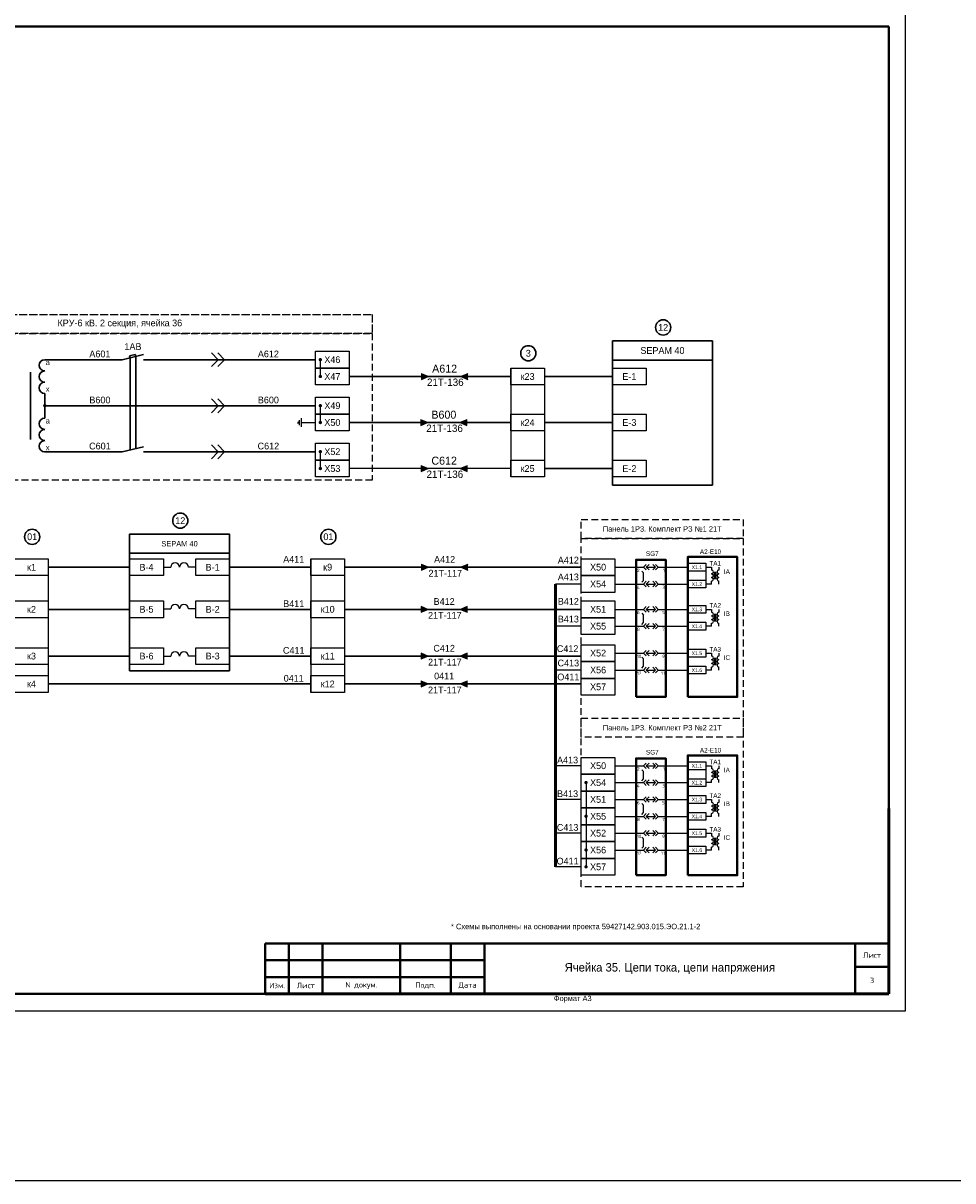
# Model space of a CAD drawing. Header units: millimetres. Extents: x 4897 to 12009, y -3017 to 2708.
# Tile 9 of 86: x 6216 to 6491, y -712 to -368. Entities that reach past the tile are written whole.
import ezdxf
from ezdxf.enums import TextEntityAlignment as Align

# ---------------------------------------------------------------- set-up
doc = ezdxf.new("R2010")
doc.units = ezdxf.units.MM
doc.linetypes.add('ACAD_ISO02W100', pattern=[15, 12, -3])
doc.linetypes.add('JIS_02_2.0', pattern=[3, 2, -1])
for name, color, linetype, lineweight in [('EPLAN300', 7, 'Continuous', 20), ('EPLAN420', 7, 'Continuous', 30), ('основная 0.5', 7, 'Continuous', 50)]:
    doc.layers.add(name, color=color, linetype=linetype, lineweight=lineweight)
doc.styles.add('GOST 2.304 type A', font='isocpeur.ttf')
doc.styles.add('SIMPLEX', font='txt', dxfattribs={"height": 5})
doc.styles.get("Standard").update_dxf_attribs({"font": 'arial.ttf'})

# ---------------------------------------------------------------- blocks, each defined once
blk = doc.blocks.new('EPLSYM_LibraryЭКРА_Э4_Symbol32_Variant0_Placement1')
at = {"layer": 'EPLAN300', "color": 0, "linetype": 'Continuous', "lineweight": 25, "ltscale": 4.8}
for p, q in [((-8, 0), (-4, 0)), ((-2.5, 0), (2.5, 0)), ((4, 0), (8, 0))]:
    blk.add_line(p, q, dxfattribs=at)
for points in [[(-2.5, 1.5), (-4, 0), (-2.5, -1.5)], [(-1, 1.5), (-2.5, 0), (-1, -1.5)], [(1, 1.5), (2.5, 0), (1, -1.5)], [(2.5, 1.5), (4, 0), (2.5, -1.5)]]:
    blk.add_lwpolyline(points, dxfattribs=at)
at = {"color": 0}
blk.add_attdef('17_20029[1]', text='', height=1.28, dxfattribs=at).set_placement((-7.5, 1.95), align=Align.BOTTOM_RIGHT)
blk.add_attdef('17_20028[1]', text='', height=1.77, dxfattribs=at).set_placement((-7.5, 0), align=Align.TOP_LEFT)
blk.add_attdef('17_20028[2]', text='', height=1.77, dxfattribs=at).set_placement((7.5, 0), align=Align.TOP_RIGHT)
blk.add_attdef('17_20029[2]', text='', height=1.28, dxfattribs=at).set_placement((7.5, 1.95), align=Align.BOTTOM_LEFT)
blk = doc.blocks.new('EPLSYM_LibraryЭКРА_Э4_Symbol32_Variant2_Placement1')
at = {"layer": 'EPLAN300', "color": 0, "linetype": 'Continuous', "lineweight": 25, "ltscale": 4.8}
for p, q in [((-5, 7), (-4, 6)), ((-8, 0), (-4, 0)), ((-5, 1), (-4, 2)), ((-4, 2), (-4, 6)), ((-2.5, 0), (2.5, 0)), ((4, 0), (8, 0))]:
    blk.add_line(p, q, dxfattribs=at)
for points in [[(-2.5, 1.5), (-4, 0), (-2.5, -1.5)], [(-1, 1.5), (-2.5, 0), (-1, -1.5)], [(1, 1.5), (2.5, 0), (1, -1.5)], [(2.5, 1.5), (4, 0), (2.5, -1.5)]]:
    blk.add_lwpolyline(points, dxfattribs=at)
at = {"color": 0}
blk.add_attdef('17_20029[1]', text='', height=1.28, dxfattribs=at).set_placement((-7.5, 1.95), align=Align.BOTTOM_RIGHT)
blk.add_attdef('17_20028[1]', text='', height=1.77, dxfattribs=at).set_placement((-7.5, 0), align=Align.TOP_LEFT)
blk.add_attdef('17_20028[2]', text='', height=1.77, dxfattribs=at).set_placement((7.5, 0), align=Align.TOP_RIGHT)
blk.add_attdef('17_20029[2]', text='', height=1.28, dxfattribs=at).set_placement((7.5, 1.95), align=Align.BOTTOM_LEFT)

msp = doc.modelspace()

# ---------------------------------------------------------------- hatches: boundary and pattern name
h = msp.add_hatch(color=256)
h.dxf.hatch_style = 1
h.paths.add_polyline_path([(6333.62, -473.94), (6335.84, -472.99), (6333.62, -472.04)])
h = msp.add_hatch(color=256)
h.dxf.hatch_style = 1
h.paths.add_polyline_path([(6347.54, -472.04), (6345.32, -472.99), (6347.54, -473.94)])
h = msp.add_hatch(color=256)
h.dxf.hatch_style = 1
h.paths.add_polyline_path([(6333.39, -487.59), (6335.61, -486.64), (6333.39, -485.7)])
h = msp.add_hatch(color=256)
h.dxf.hatch_style = 1
h.paths.add_polyline_path([(6347.31, -485.7), (6345.09, -486.64), (6347.31, -487.59)])
h = msp.add_hatch(color=256)
h.dxf.hatch_style = 1
h.paths.add_polyline_path([(6333.48, -501.24), (6335.7, -500.29), (6333.48, -499.35)])
h = msp.add_hatch(color=256)
h.dxf.hatch_style = 1
h.paths.add_polyline_path([(6347.4, -499.35), (6345.18, -500.29), (6347.4, -501.24)])
h = msp.add_hatch(color=256)
h.dxf.hatch_style = 1
h.paths.add_polyline_path([(6333.62, -530.51), (6335.84, -529.56), (6333.62, -528.61)])
h = msp.add_hatch(color=256)
h.dxf.hatch_style = 1
h.paths.add_polyline_path([(6347.54, -528.61), (6345.32, -529.56), (6347.54, -530.51)])
h = msp.add_hatch(color=256)
h.dxf.hatch_style = 1
h.paths.add_polyline_path([(6333.48, -543.01), (6335.7, -542.06), (6333.48, -541.11)])
h = msp.add_hatch(color=256)
h.dxf.hatch_style = 1
h.paths.add_polyline_path([(6347.4, -541.11), (6345.18, -542.06), (6347.4, -543.01)])
h = msp.add_hatch(color=256)
h.dxf.hatch_style = 1
h.paths.add_polyline_path([(6333.48, -556.89), (6335.7, -555.94), (6333.48, -554.99)])
h = msp.add_hatch(color=256)
h.dxf.hatch_style = 1
h.paths.add_polyline_path([(6347.4, -554.99), (6345.18, -555.94), (6347.4, -556.89)])
h = msp.add_hatch(color=256)
h.dxf.hatch_style = 1
h.paths.add_polyline_path([(6333.48, -565.13), (6335.7, -564.19), (6333.48, -563.24)])
h = msp.add_hatch(color=256)
h.dxf.hatch_style = 1
h.paths.add_polyline_path([(6347.4, -563.24), (6345.18, -564.19), (6347.4, -565.13)])

# ---------------------------------------------------------------- linework, layer by layer
for p, q in [((6477.29, -661.2), (6477.29, -364.15)), ((6477.29, -661.2), (6477.29, -364.15)), ((6273.4, -467.99), (6271.43, -465.93)), ((6275.29, -467.99), (6273.33, -465.93)), ((6271.43, -470.05), (6273.4, -467.99)), ((6273.33, -470.05), (6275.29, -467.99)), ((6303.71, -467.97), (6303.71, -472.97)), ((6360.2, -470.49), (6360.2, -502.79)), ((6370.2, -470.49), (6370.2, -502.79)), ((6333.62, -472.04), (6335.84, -472.99)), ((6335.84, -472.99), (6333.62, -473.94)), ((6345.32, -472.99), (6347.54, -472.04)), ((6347.54, -473.94), (6345.32, -472.99)), ((6273.4, -481.65), (6271.43, -479.58)), ((6275.29, -481.65), (6273.33, -479.58)), ((6271.43, -483.71), (6273.4, -481.65)), ((6273.33, -483.71), (6275.29, -481.65)), ((6303.71, -481.62), (6303.71, -486.62)), ((6297.26, -486.39), (6297, -486.64)), ((6297.26, -486.89), (6297, -486.64)), ((6297.26, -486.39), (6297.26, -486.89)), ((6297.48, -485.89), (6297.48, -487.39)), ((6297.98, -485.39), (6297.98, -487.89)), ((6298.26, -486.64), (6302.28, -486.64)), ((6333.39, -485.7), (6335.61, -486.64)), ((6335.61, -486.64), (6333.39, -487.59)), ((6345.09, -486.64), (6347.31, -485.7)), ((6347.31, -487.59), (6345.09, -486.64)), ((6273.4, -495.3), (6271.43, -493.24)), ((6275.29, -495.3), (6273.33, -493.24)), ((6271.43, -497.36), (6273.4, -495.3)), ((6273.33, -497.36), (6275.29, -495.3)), ((6303.71, -495.28), (6303.71, -500.28)), ((6333.48, -499.35), (6335.7, -500.29)), ((6335.7, -500.29), (6333.48, -501.24)), ((6345.18, -500.29), (6347.4, -499.35)), ((6347.4, -501.24), (6345.18, -500.29)), ((6223.02, -527.06), (6223.02, -566.69)), ((6300.89, -527.06), (6300.89, -566.69)), ((6310.89, -527.06), (6310.89, -566.69)), ((6333.62, -528.61), (6335.84, -529.56)), ((6345.32, -529.56), (6347.54, -528.61)), ((6335.84, -529.56), (6333.62, -530.51)), ((6347.54, -530.51), (6345.32, -529.56)), ((6391.11, -529.56), (6397.4, -529.56)), ((6406.16, -529.56), (6412.72, -529.56)), ((6418.11, -530.72), (6418.11, -533.39)), ((6381.11, -534.56), (6373.46, -534.56)), ((6391.11, -534.56), (6397.4, -534.56)), ((6406.16, -534.56), (6412.72, -534.56)), ((6333.48, -541.11), (6335.7, -542.06)), ((6335.7, -542.06), (6333.48, -543.01)), ((6345.18, -542.06), (6347.4, -541.11)), ((6347.4, -543.01), (6345.18, -542.06)), ((6391.11, -542.06), (6397.4, -542.06)), ((6406.16, -542.06), (6412.72, -542.06)), ((6381.11, -547.06), (6373.46, -547.06)), ((6391.11, -547.06), (6397.4, -547.06)), ((6406.16, -547.06), (6412.72, -547.06)), ((6333.48, -554.99), (6335.7, -555.94)), ((6335.7, -555.94), (6333.48, -556.89)), ((6345.18, -555.94), (6347.4, -554.99)), ((6347.4, -556.89), (6345.18, -555.94)), ((6391.11, -555.06), (6397.4, -555.06)), ((6406.16, -555.06), (6412.72, -555.06)), ((6333.48, -563.24), (6335.7, -564.19)), ((6345.18, -564.19), (6347.4, -563.24)), ((6381.11, -560.06), (6373.46, -560.06)), ((6391.11, -560.06), (6397.4, -560.06)), ((6406.16, -560.06), (6412.72, -560.06)), ((6335.7, -564.19), (6333.48, -565.13)), ((6347.4, -565.13), (6345.18, -564.19)), ((6381.11, -588.47), (6373.46, -588.47)), ((6391.11, -588.47), (6397.4, -588.47)), ((6406.16, -588.47), (6412.72, -588.47)), ((6418.11, -589.63), (6418.11, -592.3)), ((6382.54, -593.45), (6382.54, -618.45)), ((6391.11, -593.47), (6397.4, -593.47)), ((6406.16, -593.47), (6412.72, -593.47)), ((6381.11, -598.47), (6373.46, -598.47)), ((6391.11, -598.47), (6397.4, -598.47)), ((6406.16, -598.47), (6412.72, -598.47)), ((6391.11, -603.47), (6397.4, -603.47)), ((6406.16, -603.47), (6412.72, -603.47)), ((6381.11, -608.47), (6373.46, -608.47)), ((6391.11, -608.47), (6397.4, -608.47)), ((6406.16, -608.47), (6412.72, -608.47)), ((6391.11, -613.47), (6397.4, -613.47)), ((6406.16, -613.47), (6412.72, -613.47)), ((6381.11, -618.47), (6373.46, -618.47)), ((6057.28, -661.2), (6477.29, -661.2))]:
    msp.add_line(p, q)
at = {"lineweight": 40}
for p, q in [((6077.28, -369.15), (6472.38, -369.15)), ((6472.38, -369.15), (6472.38, -656.15)), ((6287.38, -641.16), (6352.38, -641.16)), ((6462.38, -641.15), (6462.38, -656.15)), ((6287.38, -646.16), (6352.38, -646.16)), ((6462.38, -648.15), (6472.38, -648.15)), ((6287.38, -651.16), (6352.38, -651.16)), ((6077.28, -656.15), (6472.38, -656.15))]:
    msp.add_line(p, q, dxfattribs=at)
at = {"lineweight": 30}
for p, q in [((6244.95, -467.99), (6251.3, -466.47)), ((6247.12, -466.83), (6248.81, -466.41)), ((6247.12, -466.83), (6247.27, -467.44)), ((6248.81, -466.41), (6248.97, -467.03)), ((6248.97, -467.03), (6248.97, -494.36)), ((6247.27, -467.44), (6247.27, -494.76)), ((6217.72, -471.65), (6217.72, -491.68)), ((6390.39, -472.99), (6370.2, -472.99)), ((6221.98, -478.01), (6221.98, -485.32)), ((6390.39, -486.64), (6370.2, -486.64)), ((6244.95, -495.32), (6251.3, -493.8)), ((6390.39, -500.29), (6370.2, -500.29)), ((6223.02, -564.19), (6300.89, -564.19)), ((6310.89, -564.19), (6381.11, -564.19))]:
    msp.add_line(p, q, dxfattribs=at)
at = {"color": 40, "lineweight": 30, "true_color": 0xf8d731}
for p, q in [((6221.98, -467.99), (6244.95, -467.99)), ((6251.3, -467.99), (6302.28, -467.99)), ((6360.2, -472.99), (6312.28, -472.99)), ((6223.02, -529.56), (6247.14, -529.56)), ((6276.76, -529.56), (6300.89, -529.56)), ((6310.89, -529.56), (6381.11, -529.56))]:
    msp.add_line(p, q, dxfattribs=at)
at = {"color": 3, "lineweight": 30}
for p, q in [((6221.98, -481.66), (6302.28, -481.64)), ((6360.2, -486.64), (6312.28, -486.64)), ((6223.02, -542.06), (6247.14, -542.06)), ((6276.76, -542.06), (6300.89, -542.06)), ((6310.89, -542.06), (6381.11, -542.06))]:
    msp.add_line(p, q, dxfattribs=at)
at = {"color": 1, "lineweight": 30}
for p, q in [((6221.85, -495.33), (6244.95, -495.32)), ((6251.3, -495.32), (6302.28, -495.29)), ((6360.2, -500.16), (6312.28, -500.29)), ((6223.02, -555.94), (6247.14, -555.94)), ((6276.76, -555.94), (6300.89, -555.94)), ((6310.89, -555.94), (6381.11, -555.94))]:
    msp.add_line(p, q, dxfattribs=at)
at = {"color": 1}
msp.add_line((6390.39, -505.17), (6390.39, -502.79), dxfattribs=at)
at = {"linetype": 'Continuous', "lineweight": 25, "ltscale": 4.8}
for p, q in [((6257.14, -529.56), (6259.32, -529.56)), ((6257.14, -529.56), (6259.32, -529.56)), ((6266.76, -529.56), (6264.57, -529.56)), ((6418.11, -529.56), (6419.75, -529.56)), ((6419.75, -529.56), (6419.75, -530.42)), ((6419.75, -529.56), (6419.75, -530.42)), ((6421.94, -529.56), (6421.94, -530.42)), ((6421.94, -529.56), (6421.94, -530.42)), ((6419.75, -534.56), (6418.11, -534.56)), ((6419.75, -534.56), (6419.75, -533.7)), ((6421.94, -534.56), (6421.94, -533.7)), ((6257.14, -541.94), (6259.32, -541.94)), ((6257.14, -541.94), (6259.32, -541.94)), ((6266.76, -541.94), (6264.57, -541.94)), ((6418.11, -542.06), (6419.75, -542.06)), ((6419.75, -542.06), (6419.75, -542.92)), ((6419.75, -542.06), (6419.75, -542.92)), ((6421.94, -542.06), (6421.94, -542.92)), ((6421.94, -542.06), (6421.94, -542.92)), ((6419.75, -547.06), (6418.11, -547.06)), ((6419.75, -547.06), (6419.75, -546.2)), ((6421.94, -547.06), (6421.94, -546.2)), ((6257.14, -555.94), (6259.32, -555.94)), ((6257.14, -555.94), (6259.32, -555.94)), ((6266.76, -555.94), (6264.57, -555.94)), ((6418.11, -555.06), (6419.75, -555.06)), ((6419.75, -555.06), (6419.75, -555.92)), ((6419.75, -555.06), (6419.75, -555.92)), ((6421.94, -555.06), (6421.94, -555.92)), ((6421.94, -555.06), (6421.94, -555.92)), ((6419.75, -560.06), (6419.75, -559.21)), ((6421.94, -560.06), (6421.94, -559.21)), ((6419.75, -560.06), (6418.11, -560.06)), ((6418.11, -588.47), (6419.75, -588.47)), ((6419.75, -588.47), (6419.75, -589.33)), ((6419.75, -588.47), (6419.75, -589.33)), ((6421.94, -588.47), (6421.94, -589.33)), ((6421.94, -588.47), (6421.94, -589.33)), ((6419.75, -593.47), (6418.11, -593.47)), ((6419.75, -593.47), (6419.75, -592.61)), ((6421.94, -593.47), (6421.94, -592.61)), ((6418.11, -598.47), (6419.75, -598.47)), ((6419.75, -598.47), (6419.75, -599.33)), ((6419.75, -598.47), (6419.75, -599.33)), ((6421.94, -598.47), (6421.94, -599.33)), ((6421.94, -598.47), (6421.94, -599.33)), ((6419.75, -603.47), (6418.11, -603.47)), ((6419.75, -603.47), (6419.75, -602.61)), ((6421.94, -603.47), (6421.94, -602.61)), ((6418.11, -608.47), (6419.75, -608.47)), ((6419.75, -608.47), (6419.75, -609.33)), ((6419.75, -608.47), (6419.75, -609.33)), ((6421.94, -608.47), (6421.94, -609.33)), ((6421.94, -608.47), (6421.94, -609.33)), ((6419.75, -613.47), (6418.11, -613.47)), ((6419.75, -613.47), (6419.75, -612.61)), ((6421.94, -613.47), (6421.94, -612.61))]:
    msp.add_line(p, q, dxfattribs=at)
at = {"linetype": 'Continuous', "lineweight": 50, "ltscale": 4.8}
for p, q in [((6420.85, -530.94), (6420.85, -533.13)), ((6420.85, -530.94), (6420.85, -533.13)), ((6420.85, -543.44), (6420.85, -545.63)), ((6420.85, -543.44), (6420.85, -545.63)), ((6420.85, -556.45), (6420.85, -558.64)), ((6420.85, -556.45), (6420.85, -558.64)), ((6420.85, -589.85), (6420.85, -592.04)), ((6420.85, -589.85), (6420.85, -592.04)), ((6420.85, -599.85), (6420.85, -602.04)), ((6420.85, -599.85), (6420.85, -602.04)), ((6420.85, -609.85), (6420.85, -612.04)), ((6420.85, -609.85), (6420.85, -612.04))]:
    msp.add_line(p, q, dxfattribs=at)
at = {"lineweight": 50}
msp.add_line((6373.46, -534.56), (6373.46, -618.47), dxfattribs=at)
at = {"color": 9, "true_color": 0xd19cc7}
msp.add_lwpolyline([(5136.09, -194.91), (9658.66, -194.91), (9658.66, -711.61), (5136.09, -711.61)], close=True, dxfattribs=at)
at = {"color": 32, "linetype": 'ACAD_ISO02W100', "ltscale": 0.2, "true_color": 0xcd6928}
msp.add_lwpolyline([(6169.37, -454.54), (6169.37, -454.54), (6319.09, -454.54), (6319.09, -460.22), (6169.37, -460.22), (6169.37, -454.54)], dxfattribs=at)
at = {"color": 32, "linetype": 'JIS_02_2.0', "true_color": 0xcd6928}
for points in [[(6169.37, -460.22), (6319.09, -460.22), (6319.09, -503.77), (6169.37, -503.77)], [(6381.11, -521.05), (6429.16, -521.05), (6429.16, -624.37), (6381.11, -624.37)]]:
    msp.add_lwpolyline(points, close=True, dxfattribs=at)
at = {"lineweight": 30}
for points in [[(6390.39, -462.44), (6390.39, -462.44), (6420.01, -462.44), (6420.01, -468.12), (6390.39, -468.12), (6390.39, -462.44)], [(6247.14, -519.75), (6247.14, -519.75), (6276.76, -519.75), (6276.76, -525.44), (6247.14, -525.44), (6247.14, -519.75)]]:
    msp.add_lwpolyline(points, dxfattribs=at)
for points in [[(6312.28, -470.49), (6302.28, -470.49), (6302.28, -465.49), (6312.28, -465.49)], [(6312.28, -475.49), (6302.28, -475.49), (6302.28, -470.49), (6312.28, -470.49)], [(6370.2, -475.49), (6360.2, -475.49), (6360.2, -470.49), (6370.2, -470.49)], [(6400.39, -475.49), (6390.39, -475.49), (6390.39, -470.49), (6400.39, -470.49)], [(6312.28, -484.14), (6302.28, -484.14), (6302.28, -479.14), (6312.28, -479.14)], [(6312.28, -489.14), (6302.28, -489.14), (6302.28, -484.14), (6312.28, -484.14)], [(6370.2, -489.14), (6360.2, -489.14), (6360.2, -484.14), (6370.2, -484.14)], [(6400.39, -489.14), (6390.39, -489.14), (6390.39, -484.14), (6400.39, -484.14)], [(6312.28, -497.79), (6302.28, -497.79), (6302.28, -492.79), (6312.28, -492.79)], [(6312.28, -502.79), (6302.28, -502.79), (6302.28, -497.79), (6312.28, -497.79)], [(6370.2, -502.79), (6360.2, -502.79), (6360.2, -497.79), (6370.2, -497.79)], [(6400.39, -502.79), (6390.39, -502.79), (6390.39, -497.79), (6400.39, -497.79)], [(6223.02, -532.06), (6213.02, -532.06), (6213.02, -527.06), (6223.02, -527.06)], [(6257.14, -532.06), (6247.14, -532.06), (6247.14, -527.06), (6257.14, -527.06)], [(6276.76, -532.06), (6266.76, -532.06), (6266.76, -527.06), (6276.76, -527.06)], [(6310.89, -532.06), (6300.89, -532.06), (6300.89, -527.06), (6310.89, -527.06)], [(6391.11, -532.06), (6381.11, -532.06), (6381.11, -527.06), (6391.11, -527.06)], [(6412.72, -528.39), (6418.11, -528.39), (6418.11, -530.72), (6412.72, -530.72)], [(6391.11, -537.06), (6381.11, -537.06), (6381.11, -532.06), (6391.11, -532.06)], [(6412.72, -533.39), (6418.11, -533.39), (6418.11, -535.72), (6412.72, -535.72)], [(6223.02, -544.56), (6213.02, -544.56), (6213.02, -539.56), (6223.02, -539.56)], [(6257.14, -544.56), (6247.14, -544.56), (6247.14, -539.56), (6257.14, -539.56)], [(6276.76, -544.56), (6266.76, -544.56), (6266.76, -539.56), (6276.76, -539.56)], [(6310.89, -544.56), (6300.89, -544.56), (6300.89, -539.56), (6310.89, -539.56)], [(6391.11, -544.56), (6381.11, -544.56), (6381.11, -539.56), (6391.11, -539.56)], [(6412.72, -540.89), (6418.11, -540.89), (6418.11, -543.22), (6412.72, -543.22)], [(6391.11, -549.56), (6381.11, -549.56), (6381.11, -544.56), (6391.11, -544.56)], [(6412.72, -545.89), (6418.11, -545.89), (6418.11, -548.22), (6412.72, -548.22)], [(6391.11, -557.56), (6381.11, -557.56), (6381.11, -552.56), (6391.11, -552.56)], [(6223.02, -558.44), (6213.02, -558.44), (6213.02, -553.44), (6223.02, -553.44)], [(6257.14, -558.44), (6247.14, -558.44), (6247.14, -553.44), (6257.14, -553.44)], [(6276.76, -558.44), (6266.76, -558.44), (6266.76, -553.44), (6276.76, -553.44)], [(6276.76, -558.44), (6266.76, -558.44), (6266.76, -553.44), (6276.76, -553.44)], [(6310.89, -558.44), (6300.89, -558.44), (6300.89, -553.44), (6310.89, -553.44)], [(6412.72, -553.9), (6418.11, -553.9), (6418.11, -556.23), (6412.72, -556.23)], [(6391.11, -562.56), (6381.11, -562.56), (6381.11, -557.56), (6391.11, -557.56)], [(6412.72, -558.9), (6418.11, -558.9), (6418.11, -561.23), (6412.72, -561.23)], [(6223.02, -566.69), (6213.02, -566.69), (6213.02, -561.69), (6223.02, -561.69)], [(6310.89, -566.69), (6300.89, -566.69), (6300.89, -561.69), (6310.89, -561.69)], [(6391.11, -567.56), (6381.11, -567.56), (6381.11, -562.56), (6391.11, -562.56)], [(6391.11, -590.97), (6381.11, -590.97), (6381.11, -585.97), (6391.11, -585.97)], [(6412.72, -587.3), (6418.11, -587.3), (6418.11, -589.63), (6412.72, -589.63)], [(6391.11, -595.97), (6381.11, -595.97), (6381.11, -590.97), (6391.11, -590.97)], [(6412.72, -592.3), (6418.11, -592.3), (6418.11, -594.63), (6412.72, -594.63)], [(6391.11, -600.97), (6381.11, -600.97), (6381.11, -595.97), (6391.11, -595.97)], [(6412.72, -597.3), (6418.11, -597.3), (6418.11, -599.63), (6412.72, -599.63)], [(6391.11, -605.97), (6381.11, -605.97), (6381.11, -600.97), (6391.11, -600.97)], [(6412.72, -602.3), (6418.11, -602.3), (6418.11, -604.63), (6412.72, -604.63)], [(6391.11, -610.97), (6381.11, -610.97), (6381.11, -605.97), (6391.11, -605.97)], [(6412.72, -607.3), (6418.11, -607.3), (6418.11, -609.63), (6412.72, -609.63)], [(6391.11, -615.97), (6381.11, -615.97), (6381.11, -610.97), (6391.11, -610.97)], [(6412.72, -612.3), (6418.11, -612.3), (6418.11, -614.63), (6412.72, -614.63)], [(6391.11, -620.97), (6381.11, -620.97), (6381.11, -615.97), (6391.11, -615.97)]]:
    msp.add_lwpolyline(points, close=True)
at = {"const_width": 0.45}
for points in [[(6303.71, -467.7, 1), (6303.71, -468.25, 1)], [(6303.71, -472.7, 1), (6303.71, -473.25, 1)], [(6303.71, -481.35, 1), (6303.71, -481.9, 1)], [(6303.71, -486.35, 1), (6303.71, -486.9, 1)], [(6303.71, -495, 1), (6303.71, -495.55, 1)], [(6303.71, -500, 1), (6303.71, -500.55, 1)], [(6382.54, -593.17, 1), (6382.54, -593.72, 1)], [(6382.54, -603.17, 1), (6382.54, -603.72, 1)], [(6382.54, -613.17, 1), (6382.54, -613.72, 1)], [(6382.54, -618.17, 1), (6382.54, -618.72, 1)]]:
    msp.add_lwpolyline(points, format="xyb", close=True, dxfattribs=at)
at = {"lineweight": 30}
for points in [[(6390.39, -468.12), (6420.01, -468.12), (6420.01, -505.17), (6390.39, -505.17)], [(6247.14, -525.44), (6276.76, -525.44), (6276.76, -560.28), (6247.14, -560.28)]]:
    msp.add_lwpolyline(points, close=True, dxfattribs=at)
at = {"lineweight": 50, "const_width": 0.45}
msp.add_lwpolyline([(6221.98, -481.39, 1), (6221.98, -481.94, 1)], format="xyb", close=True, dxfattribs=at)
at = {"color": 32, "linetype": 'JIS_02_2.0', "true_color": 0xcd6928}
for points in [[(6381.11, -515.37), (6381.11, -515.37), (6429.16, -515.37), (6429.16, -521.05), (6381.11, -521.05), (6381.11, -515.37)], [(6381.11, -574.34), (6381.11, -574.34), (6429.16, -574.34), (6429.16, -580.02), (6381.11, -580.02), (6381.11, -574.34)]]:
    msp.add_lwpolyline(points, dxfattribs=at)
at = {"lineweight": 40}
for points in [[(6397.4, -568.04), (6406.16, -568.04), (6406.16, -527.37), (6397.4, -527.37)], [(6412.72, -568.04), (6427.41, -568.04), (6427.41, -526.51), (6412.72, -526.51)], [(6397.4, -620.97), (6406.16, -620.97), (6406.16, -586.28), (6397.4, -586.28)], [(6412.72, -620.97), (6427.41, -620.97), (6427.41, -585.42), (6412.72, -585.42)]]:
    msp.add_lwpolyline(points, close=True, dxfattribs=at)
at = {"lineweight": 30}
for centre in [(6405.41, -458.42), (6365.41, -466.09), (6262.16, -515.74), (6218.23, -520.54), (6306.1, -520.54)]:
    msp.add_circle(centre, 2.25, dxfattribs=at)
for centre in [(6221.98, -469.66), (6221.98, -473), (6221.98, -476.34), (6221.98, -486.99), (6221.98, -490.33), (6221.98, -493.67)]:
    msp.add_arc(centre, 1.67, 89.9958, 269.9958, dxfattribs=at)
at = {"linetype": 'Continuous', "lineweight": 25, "ltscale": 4.8}
for centre, radius, start, end in [((6260.63, -529.56), 1.31, 0, 180), ((6263.26, -529.56), 1.31, 0, 180), ((6419.75, -530.96), 0.547, 270, 90), ((6419.75, -532.06), 0.547, 270, 90), ((6421.94, -530.96), 0.547, 90, 270), ((6421.94, -532.06), 0.547, 90, 270), ((6419.75, -533.15), 0.547, 270, 90), ((6419.75, -533.15), 0.547, 270, 90), ((6421.94, -533.15), 0.547, 90, 270), ((6421.94, -533.15), 0.547, 90, 270), ((6260.63, -541.94), 1.31, 0, 180), ((6263.26, -541.94), 1.31, 0, 180), ((6419.75, -543.46), 0.547, 270, 90), ((6419.75, -544.56), 0.547, 270, 90), ((6419.75, -545.65), 0.547, 270, 90), ((6419.75, -545.65), 0.547, 270, 90), ((6421.94, -543.46), 0.547, 90, 270), ((6421.94, -544.56), 0.547, 90, 270), ((6421.94, -545.65), 0.547, 90, 270), ((6421.94, -545.65), 0.547, 90, 270), ((6260.63, -555.94), 1.31, 0, 180), ((6263.26, -555.94), 1.31, 0, 180), ((6419.75, -556.47), 0.547, 270, 90), ((6421.94, -556.47), 0.547, 90, 270), ((6419.75, -557.56), 0.547, 270, 90), ((6419.75, -558.66), 0.547, 270, 90), ((6419.75, -558.66), 0.547, 270, 90), ((6421.94, -557.56), 0.547, 90, 270), ((6421.94, -558.66), 0.547, 90, 270), ((6421.94, -558.66), 0.547, 90, 270), ((6419.75, -589.87), 0.547, 270, 90), ((6419.75, -590.97), 0.547, 270, 90), ((6421.94, -589.87), 0.547, 90, 270), ((6421.94, -590.97), 0.547, 90, 270), ((6419.75, -592.06), 0.547, 270, 90), ((6419.75, -592.06), 0.547, 270, 90), ((6421.94, -592.06), 0.547, 90, 270), ((6421.94, -592.06), 0.547, 90, 270), ((6419.75, -599.87), 0.547, 270, 90), ((6419.75, -600.97), 0.547, 270, 90), ((6421.94, -599.87), 0.547, 90, 270), ((6421.94, -600.97), 0.547, 90, 270), ((6419.75, -602.06), 0.547, 270, 90), ((6419.75, -602.06), 0.547, 270, 90), ((6421.94, -602.06), 0.547, 90, 270), ((6421.94, -602.06), 0.547, 90, 270), ((6419.75, -609.87), 0.547, 270, 90), ((6419.75, -610.97), 0.547, 270, 90), ((6421.94, -609.87), 0.547, 90, 270), ((6421.94, -610.97), 0.547, 90, 270), ((6419.75, -612.06), 0.547, 270, 90), ((6419.75, -612.06), 0.547, 270, 90), ((6421.94, -612.06), 0.547, 90, 270), ((6421.94, -612.06), 0.547, 90, 270)]:
    msp.add_arc(centre, radius, start, end, dxfattribs=at)
at = {"layer": 'основная 0.5', "color": 0}
for p, q in [((6472.38, -656.15), (6472.38, -601.15)), ((6287.38, -656.15), (6472.38, -656.15))]:
    msp.add_line(p, q, dxfattribs=at)
at = {"layer": 'основная 0.5', "lineweight": 40}
for p, q in [((6287.38, -641.16), (6287.38, -656.15)), ((6294.38, -656.15), (6294.38, -641.16)), ((6304.38, -656.15), (6304.38, -641.16)), ((6327.38, -656.15), (6327.38, -641.16)), ((6342.38, -656.15), (6342.38, -641.16)), ((6352.38, -656.15), (6352.38, -641.15)), ((6352.38, -641.15), (6472.38, -641.15))]:
    msp.add_line(p, q, dxfattribs=at)

# ---------------------------------------------------------------- block references
ref = msp.add_blockref('EPLSYM_LibraryЭКРА_Э4_Symbol32_Variant0_Placement1', (6401.78, -529.56), dxfattribs=dict(xscale=0.5472000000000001, yscale=0.5472000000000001, zscale=0.5472000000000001))
ref.add_attrib('17_20028[1]', '2', dxfattribs={"layer": 'EPLAN420', "color": 0, "height": 0.968, "style": 'GOST 2.304 type A'}).set_placement((6397.68, -530.01), align=Align.TOP_LEFT)
ref.add_attrib('17_20028[2]', '1', dxfattribs={"layer": 'EPLAN420', "color": 0, "height": 0.968, "style": 'GOST 2.304 type A'}).set_placement((6405.88, -530.01), align=Align.TOP_RIGHT)
ref = msp.add_blockref('EPLSYM_LibraryЭКРА_Э4_Symbol32_Variant2_Placement1', (6401.78, -534.56), dxfattribs=dict(xscale=0.5472000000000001, yscale=0.5472000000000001, zscale=0.5472000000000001))
ref.add_attrib('17_20028[1]', '4', dxfattribs={"layer": 'EPLAN420', "color": 0, "height": 0.968, "style": 'GOST 2.304 type A'}).set_placement((6397.68, -535.01), align=Align.TOP_LEFT)
ref.add_attrib('17_20028[2]', '3', dxfattribs={"layer": 'EPLAN420', "color": 0, "height": 0.968, "style": 'GOST 2.304 type A'}).set_placement((6405.88, -535.01), align=Align.TOP_RIGHT)
ref = msp.add_blockref('EPLSYM_LibraryЭКРА_Э4_Symbol32_Variant0_Placement1', (6401.78, -542.06), dxfattribs=dict(xscale=0.5472000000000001, yscale=0.5472000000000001, zscale=0.5472000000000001))
ref.add_attrib('17_20028[1]', '6', dxfattribs={"layer": 'EPLAN420', "color": 0, "height": 0.968, "style": 'GOST 2.304 type A'}).set_placement((6397.68, -542.51), align=Align.TOP_LEFT)
ref.add_attrib('17_20028[2]', '5', dxfattribs={"layer": 'EPLAN420', "color": 0, "height": 0.968, "style": 'GOST 2.304 type A'}).set_placement((6405.88, -542.51), align=Align.TOP_RIGHT)
ref = msp.add_blockref('EPLSYM_LibraryЭКРА_Э4_Symbol32_Variant2_Placement1', (6401.78, -547.06), dxfattribs=dict(xscale=0.5472000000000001, yscale=0.5472000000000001, zscale=0.5472000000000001))
ref.add_attrib('17_20028[1]', '8', dxfattribs={"layer": 'EPLAN420', "color": 0, "height": 0.968, "style": 'GOST 2.304 type A'}).set_placement((6397.68, -547.51), align=Align.TOP_LEFT)
ref.add_attrib('17_20028[2]', '7', dxfattribs={"layer": 'EPLAN420', "color": 0, "height": 0.968, "style": 'GOST 2.304 type A'}).set_placement((6405.88, -547.51), align=Align.TOP_RIGHT)
ref = msp.add_blockref('EPLSYM_LibraryЭКРА_Э4_Symbol32_Variant0_Placement1', (6401.78, -555.06), dxfattribs=dict(xscale=0.5472000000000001, yscale=0.5472000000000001, zscale=0.5472000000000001))
ref.add_attrib('17_20028[1]', '10', dxfattribs={"layer": 'EPLAN420', "color": 0, "height": 0.968, "style": 'GOST 2.304 type A'}).set_placement((6397.68, -555.52), align=Align.TOP_LEFT)
ref.add_attrib('17_20028[2]', '9', dxfattribs={"layer": 'EPLAN420', "color": 0, "height": 0.968, "style": 'GOST 2.304 type A'}).set_placement((6405.88, -555.52), align=Align.TOP_RIGHT)
ref = msp.add_blockref('EPLSYM_LibraryЭКРА_Э4_Symbol32_Variant2_Placement1', (6401.78, -560.06), dxfattribs=dict(xscale=0.5472000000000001, yscale=0.5472000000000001, zscale=0.5472000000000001))
ref.add_attrib('17_20028[1]', '12', dxfattribs={"layer": 'EPLAN420', "color": 0, "height": 0.968, "style": 'GOST 2.304 type A'}).set_placement((6397.68, -560.52), align=Align.TOP_LEFT)
ref.add_attrib('17_20028[2]', '11', dxfattribs={"layer": 'EPLAN420', "color": 0, "height": 0.968, "style": 'GOST 2.304 type A'}).set_placement((6405.88, -560.52), align=Align.TOP_RIGHT)
ref = msp.add_blockref('EPLSYM_LibraryЭКРА_Э4_Symbol32_Variant0_Placement1', (6401.78, -588.47), dxfattribs=dict(xscale=0.5472000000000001, yscale=0.5472000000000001, zscale=0.5472000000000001))
ref.add_attrib('17_20028[1]', '2', dxfattribs={"layer": 'EPLAN420', "color": 0, "height": 0.968, "style": 'GOST 2.304 type A'}).set_placement((6397.68, -588.92), align=Align.TOP_LEFT)
ref.add_attrib('17_20028[2]', '1', dxfattribs={"layer": 'EPLAN420', "color": 0, "height": 0.968, "style": 'GOST 2.304 type A'}).set_placement((6405.88, -588.92), align=Align.TOP_RIGHT)
ref = msp.add_blockref('EPLSYM_LibraryЭКРА_Э4_Symbol32_Variant2_Placement1', (6401.78, -593.47), dxfattribs=dict(xscale=0.5472000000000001, yscale=0.5472000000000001, zscale=0.5472000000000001))
ref.add_attrib('17_20028[1]', '4', dxfattribs={"layer": 'EPLAN420', "color": 0, "height": 0.968, "style": 'GOST 2.304 type A'}).set_placement((6397.68, -593.92), align=Align.TOP_LEFT)
ref.add_attrib('17_20028[2]', '3', dxfattribs={"layer": 'EPLAN420', "color": 0, "height": 0.968, "style": 'GOST 2.304 type A'}).set_placement((6405.88, -593.92), align=Align.TOP_RIGHT)
ref = msp.add_blockref('EPLSYM_LibraryЭКРА_Э4_Symbol32_Variant0_Placement1', (6401.78, -598.47), dxfattribs=dict(xscale=0.5472000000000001, yscale=0.5472000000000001, zscale=0.5472000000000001))
ref.add_attrib('17_20028[1]', '6', dxfattribs={"layer": 'EPLAN420', "color": 0, "height": 0.968, "style": 'GOST 2.304 type A'}).set_placement((6397.68, -598.92), align=Align.TOP_LEFT)
ref.add_attrib('17_20028[2]', '5', dxfattribs={"layer": 'EPLAN420', "color": 0, "height": 0.968, "style": 'GOST 2.304 type A'}).set_placement((6405.88, -598.92), align=Align.TOP_RIGHT)
ref = msp.add_blockref('EPLSYM_LibraryЭКРА_Э4_Symbol32_Variant2_Placement1', (6401.78, -603.47), dxfattribs=dict(xscale=0.5472000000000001, yscale=0.5472000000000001, zscale=0.5472000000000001))
ref.add_attrib('17_20028[1]', '8', dxfattribs={"layer": 'EPLAN420', "color": 0, "height": 0.968, "style": 'GOST 2.304 type A'}).set_placement((6397.68, -603.92), align=Align.TOP_LEFT)
ref.add_attrib('17_20028[2]', '7', dxfattribs={"layer": 'EPLAN420', "color": 0, "height": 0.968, "style": 'GOST 2.304 type A'}).set_placement((6405.88, -603.92), align=Align.TOP_RIGHT)
ref = msp.add_blockref('EPLSYM_LibraryЭКРА_Э4_Symbol32_Variant0_Placement1', (6401.78, -608.47), dxfattribs=dict(xscale=0.5472000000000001, yscale=0.5472000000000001, zscale=0.5472000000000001))
ref.add_attrib('17_20028[1]', '10', dxfattribs={"layer": 'EPLAN420', "color": 0, "height": 0.968, "style": 'GOST 2.304 type A'}).set_placement((6397.68, -608.92), align=Align.TOP_LEFT)
ref.add_attrib('17_20028[2]', '9', dxfattribs={"layer": 'EPLAN420', "color": 0, "height": 0.968, "style": 'GOST 2.304 type A'}).set_placement((6405.88, -608.92), align=Align.TOP_RIGHT)
ref = msp.add_blockref('EPLSYM_LibraryЭКРА_Э4_Symbol32_Variant2_Placement1', (6401.78, -613.47), dxfattribs=dict(xscale=0.5472000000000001, yscale=0.5472000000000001, zscale=0.5472000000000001))
ref.add_attrib('17_20028[1]', '12', dxfattribs={"layer": 'EPLAN420', "color": 0, "height": 0.968, "style": 'GOST 2.304 type A'}).set_placement((6397.68, -613.92), align=Align.TOP_LEFT)
ref.add_attrib('17_20028[2]', '11', dxfattribs={"layer": 'EPLAN420', "color": 0, "height": 0.968, "style": 'GOST 2.304 type A'}).set_placement((6405.88, -613.92), align=Align.TOP_RIGHT)

# ---------------------------------------------------------------- texts
at = {"color": 4, "style": 'SIMPLEX'}
for s, height, p in [('21Т-136', 2.183, (6340.79, -475.77)), ('21Т-136', 2.183, (6340.56, -489.42)), ('21Т-136', 2.183, (6340.65, -503.07)), ('21Т-117', 2, (6340.79, -532.34)), ('21Т-117', 2, (6340.65, -544.84)), ('21Т-117', 2, (6340.65, -558.72)), ('21Т-117', 2, (6340.65, -566.97))]:
    msp.add_text(s, height=height, dxfattribs=at).set_placement(p, align=Align.CENTER)
at = {"lineweight": 50, "style": 'SIMPLEX'}
for s, p in [('SG7', (6402.19, -526.22)), ('A2-E10', (6419.46, -525.64)), ('SG7', (6402.19, -585.13)), ('A2-E10', (6419.46, -584.55))]:
    msp.add_text(s, height=1.368, dxfattribs=at).set_placement(p, align=Align.CENTER)
at = {"style": 'SIMPLEX'}
for s, height, p in [('TA1', 1.368, (6420.85, -529.09)), ('X1.1', 1.094, (6415.42, -530.12)), ('IA', 1.368, (6424.32, -531.53)), ('X1.2', 1.094, (6415.42, -535.12)), ('X1.3', 1.094, (6415.42, -542.62)), ('TA2', 1.368, (6420.85, -541.59)), ('IB', 1.368, (6424.32, -544.03)), ('X1.4', 1.094, (6415.42, -547.62)), ('X1.5', 1.094, (6415.42, -555.64)), ('TA3', 1.368, (6420.85, -554.6)), ('IС', 1.368, (6424.32, -557.04)), ('X1.6', 1.094, (6415.42, -560.66)), ('TA1', 1.368, (6420.85, -588)), ('X1.1', 1.094, (6415.42, -589.03)), ('IA', 1.368, (6424.32, -590.44)), ('X1.2', 1.094, (6415.42, -594.03)), ('TA2', 1.368, (6420.85, -598)), ('X1.3', 1.094, (6415.42, -599.03)), ('IB', 1.368, (6424.32, -600.44)), ('X1.4', 1.094, (6415.42, -604.03)), ('TA3', 1.368, (6420.85, -608)), ('X1.5', 1.094, (6415.42, -609.03)), ('IС', 1.368, (6424.32, -610.44)), ('X1.6', 1.094, (6415.42, -614.03))]:
    msp.add_text(s, height=height, dxfattribs=at).set_placement(p, align=Align.CENTER)
at = {"color": 7, "attachment_point": 5, "style": 'SIMPLEX'}
for s, insert, char_height, width in [('КРУ-6 кВ. 2 секция, ячейка 36', (6244.23, -457.38), 2, 149.7183), ('{\\C256;Панель 1Р3. Комплект РЗ №1 21Т}', (6405.14, -518.21), 1.6, 48.0526), ('{\\C256;SEPAM 40}', (6261.95, -522.6), 1.6, 29.6211), ('{\\C256;Панель 1Р3. Комплект РЗ №2 21Т}', (6405.14, -577.18), 1.6, 48.0526)]:
    msp.add_mtext(s, dxfattribs=dict(at, insert=insert, char_height=char_height, width=width))
at = {"char_height": 2, "attachment_point": 5, "style": 'SIMPLEX'}
for s, insert, width in [('12', (6405.41, -458.42), 4.3874), ('3', (6365.41, -466.09), 4.1049), ('12', (6262.16, -515.74), 4.3874), ('01', (6218.23, -520.54), 4.1049), ('01', (6306.1, -520.54), 4.1049), ('A411', (6295.82, -527.19), 9.9995), ('A412', (6340.58, -527.24), 9.9995), ('B411', (6295.82, -540.38), 9.9995), ('B412', (6340.44, -539.74), 9.9995), ('C411', (6295.82, -554.24), 9.9995), ('С412', (6340.44, -553.62), 9.9995), ('0411', (6295.82, -562.52), 9.9995), ('0411', (6340.44, -561.86), 9.9995), ('A413', (6377.06, -586.78), 9.9995), ('B413', (6377.06, -596.77), 9.9995), ('C413', (6377.06, -606.77), 9.9995)]:
    msp.add_mtext(s, dxfattribs=dict(at, insert=insert, width=width))
at = {"lineweight": 50, "attachment_point": 5, "style": 'SIMPLEX'}
for s, insert, char_height, width, rotation in [('1АВ', (6248.12, -464.09), 2, 7.8991, 0.0042), ('A601', (6238.32, -466.3), 2, 7.8991, 0.0042), ('A612', (6288.3, -466.3), 2, 7.8991, 0.0042), ('a', (6222.84, -468.8), 1.6, 3.0307, 359.9958), ('x', (6222.82, -476.71), 1.6, 2.6333, 359.9958), ('B600', (6238.32, -479.96), 2, 7.8991, 0.0042), ('B600', (6288.3, -479.96), 2, 7.8991, 0.0042), ('a', (6222.84, -486.13), 1.6, 3.0307, 359.9958), ('x', (6222.82, -494.04), 1.6, 2.6333, 359.9958), ('C601', (6238.32, -493.63), 2, 7.8991, 0.0042), ('C612', (6288.3, -493.63), 2, 7.8991, 0.0042)]:
    msp.add_mtext(s, dxfattribs=dict(at, insert=insert, char_height=char_height, width=width, rotation=rotation))
at = {"char_height": 2, "attachment_point": 5, "rotation": 0, "style": 'SIMPLEX'}
for s, insert, width in [('X46', (6307.28, -467.99), 9.9995), ('SEPAM 40', (6405.2, -465.28), 29.6211), ('X47', (6307.28, -472.99), 9.9995), ('к23', (6365.2, -472.99), 9.9995), ('E-1', (6395.39, -472.99), 9.9995), ('X49', (6307.28, -481.64), 9.9995), ('X50', (6307.28, -486.64), 9.9995), ('к24', (6365.2, -486.64), 9.9995), ('E-3', (6395.39, -486.64), 9.9995), ('X52', (6307.28, -495.29), 9.9995), ('X53', (6307.28, -500.29), 9.9995), ('к25', (6365.2, -500.29), 9.9995), ('E-2', (6395.39, -500.29), 9.9995), ('к1', (6218.02, -529.56), 9.9995), ('B-4', (6252.14, -529.56), 9.9995), ('B-1', (6271.76, -529.56), 9.9995), ('к9', (6305.89, -529.56), 9.9995), ('A412', (6377.28, -527.46), 7.652), ('X50', (6386.11, -529.56), 9.9995), ('A413', (6377.28, -532.46), 7.652), ('X54', (6386.11, -534.56), 9.9995), ('B412', (6377.28, -539.69), 7.652), ('к2', (6218.02, -542.06), 9.9995), ('B-5', (6252.14, -542.06), 9.9995), ('B-2', (6271.76, -542.06), 9.9995), ('к10', (6305.89, -542.06), 9.9995), ('X51', (6386.11, -542.06), 9.9995), ('B413', (6377.28, -544.96), 7.652), ('X55', (6386.11, -547.06), 9.9995), ('C412', (6377.06, -553.74), 9.9995), ('к3', (6218.02, -555.94), 9.9995), ('B-6', (6252.14, -555.94), 9.9995), ('B-3', (6271.76, -555.94), 9.9995), ('к11', (6305.89, -555.94), 9.9995), ('X52', (6386.11, -555.06), 9.9995), ('C413', (6377.28, -558), 7.652), ('X56', (6386.11, -560.06), 9.9995), ('к4', (6218.02, -564.19), 9.9995), ('к12', (6305.89, -564.19), 9.9995), ('O411', (6377.28, -562.13), 7.652), ('X57', (6386.11, -565.06), 9.9995), ('X50', (6386.11, -588.47), 9.9995), ('X54', (6386.11, -593.47), 9.9995), ('X51', (6386.11, -598.47), 9.9995), ('X55', (6386.11, -603.47), 9.9995), ('X52', (6386.11, -608.47), 9.9995), ('X56', (6386.11, -613.47), 9.9995), ('O411', (6377.06, -616.77), 9.9995), ('X57', (6386.11, -618.47), 9.9995)]:
    msp.add_mtext(s, dxfattribs=dict(at, insert=insert, width=width))
at = {"lineweight": 50, "char_height": 2.369, "width": 9.4763, "attachment_point": 5, "style": 'SIMPLEX'}
for s, insert in [('A612', (6340.58, -470.67)), ('B600', (6340.35, -484.32)), ('С612', (6340.44, -497.97))]:
    msp.add_mtext(s, dxfattribs=dict(at, insert=insert))
at = {"lineweight": 35, "attachment_point": 5, "line_spacing_factor": 0.8, "style": 'SIMPLEX'}
for s, insert, char_height, width in [('\\pi-4.8,l6.4,t6.4;*^IСхемы выполнены на основании проекта 59427142.903.015.ЭО.21.1-2', (6378.66, -636.39), 1.6, 185), ('{\\Fromans|c204;Лист}', (6467.38, -644.65), 1.6, 10), ('Ячейка 35. Цепи тока, цепи напряжения', (6407.38, -648.65), 2.5, 110), ('{\\Fromans|c204;3}', (6467.38, -652.15), 1.6, 10), ('{\\Fromans|c204;Изм.}', (6290.88, -653.66), 1.6, 7), ('{\\Fromans|c204;Лист}', (6299.38, -653.66), 1.6, 10), ('{\\Fromans|c0;N \\Fromans|c204;докум.}', (6315.88, -653.66), 1.6, 23), ('{\\Fromans|c204;Подп.}', (6334.88, -653.66), 1.6, 15), ('{\\Fromans|c204;Дата}', (6347.38, -653.66), 1.6, 10)]:
    msp.add_mtext(s, dxfattribs=dict(at, insert=insert, char_height=char_height, width=width))
at = {"lineweight": 30, "insert": (6372.98, -656.68), "char_height": 1.6, "attachment_point": 1, "style": 'SIMPLEX'}
msp.add_mtext_dynamic_manual_height_columns('Формат А3', width=45.8537, gutter_width=12.5, heights=[0], dxfattribs=at)

doc.saveas('drawing.dxf')
